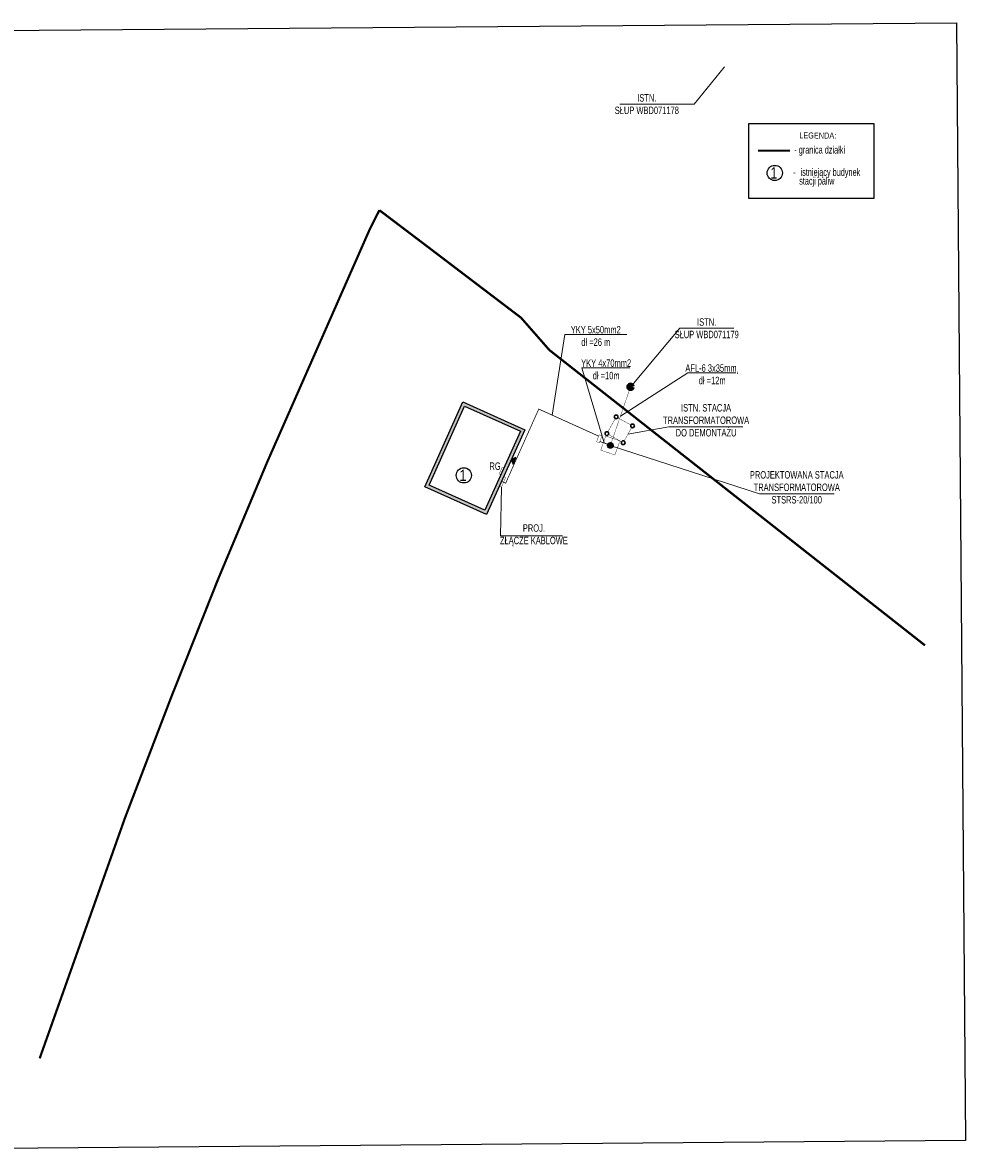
# Model space of a CAD drawing. Header units: centimetres. Extents: x -4644 to 5368, y -667 to 1552.
# Tile 1 of 48: x -3775 to -2513, y -667 to 846. Entities that reach past the tile are written whole.
import ezdxf

# ---------------------------------------------------------------- set-up
doc = ezdxf.new("R2010")
doc.units = ezdxf.units.CM
doc.header["$MEASUREMENT"] = 0
doc.linetypes.add('ACAD_ISO03W100', pattern=[30, 12, -18])
doc.linetypes.add('DASH_DOTTED', pattern=[0.8, 0.4, -0.2, 0, -0.2])
for name, color, linetype in [('A_Lokalizacja obiektów', 6, 'CONTINUOUS'), ('A_Mapa', 252, 'CONTINUOUS'), ('A_opisy', 7, 'CONTINUOUS'), ('A_PZT', 1, 'CONTINUOUS')]:
    doc.layers.add(name, color=color, linetype=linetype)
doc.layers.add('ELEKTRYKA - GNIAZDA I WYPUSTY', color=1, linetype='CONTINUOUS', lineweight=30)
doc.layers.add('Instalacje elektryczne', color=1, linetype='CONTINUOUS', lineweight=20)
doc.layers.add('IS_kanalizacja deszczowa', color=7, linetype='CONTINUOUS', lineweight=9, true_color=0x007d3f)
doc.styles.add('AGP-1', font='SIMPLEX.shx', dxfattribs={"width": 0.8})
picture_1 = doc.add_image_def('image2.tif', size_in_pixel=(3312, 2339))

msp = doc.modelspace()

# ---------------------------------------------------------------- hatches: boundary and pattern name
at = {"layer": 'A_PZT', "linetype": 'Continuous'}
h = msp.add_hatch(color=7, dxfattribs=at)
h.paths.add_polyline_path([(-3103, 301.1), (-3185.9, 338.3), (-3236.8, 224.5), (-3154, 187.4)])
h.paths.add_polyline_path([(-3183.7, 332.4), (-3108.8, 298.9), (-3156.2, 193.2), (-3231, 226.8)], flags=16)
at = {"layer": 'A_PZT'}
msp.add_hatch(color=1, dxfattribs=at).paths.add_polyline_path([(-3118.5, 255.1), (-3114.8, 263.9), (-3121.1, 261.4)])

# ---------------------------------------------------------------- linework, layer by layer
at = {"layer": 'A_Lokalizacja obiektów', "color": 10, "const_width": 0.5, "elevation": 0.7}
for points in [[(-3130.7, 250), (-3133, 251), (-3137.1, 241.9), (-3134.8, 240.9)], [(-3134.1, 224.3), (-3136.9, 225.6), (-3131.1, 238.3), (-3128.4, 237.1)]]:
    msp.add_lwpolyline(points, close=True, dxfattribs=at)
at = {"layer": 'A_opisy', "color": 7, "elevation": -204.1}
msp.add_lwpolyline([(-2803.5, 611.1), (-2635.4, 611.1), (-2635.4, 710.5), (-2803.5, 710.5)], close=True, dxfattribs=at)
at = {"layer": 'A_opisy', "color": 3, "linetype": 'DASH_DOTTED', "lineweight": 0, "ltscale": 50, "const_width": 3}
for points, elevation in [([(-2790.7, 674.5), (-2748.1, 674.5)], -204.1), ([(-3297.4, 594.8), (-3311.1, 567.5), (-3447.7, 257.4), (-3513.6, 100.2), (-3576.7, -58.7), (-3637.8, -218.3), (-3694.6, -378.4), (-3752, -540.2)], 0.7), ([(-3297.4, 594.8), (-3231.4, 544.8), (-3107.9, 450.9), (-3069.9, 407.6), (-2567.4, 12.5)], 0.7)]:
    msp.add_lwpolyline(points, dxfattribs=dict(at, elevation=elevation))
at = {"layer": 'A_opisy', "color": 7}
for centre in [(-2768.4, 644.6, 25.1), (-3184.4, 240)]:
    msp.add_circle(centre, 10.2, dxfattribs=at)
at = {"layer": 'A_PZT', "color": 7, "linetype": 'Continuous', "elevation": 0.7}
for points in [[(-3185.9, 338.3), (-3103, 301.1), (-3154, 187.4), (-3236.8, 224.5)], [(-3183.7, 332.4), (-3108.8, 298.9), (-3156.2, 193.2), (-3231, 226.8)]]:
    msp.add_lwpolyline(points, close=True, dxfattribs=at)
at = {"layer": 'A_PZT', "color": 1}
msp.add_lwpolyline([(-3118.5, 255.1), (-3114.8, 263.9), (-3121.1, 261.4), (-3118.5, 255.1)], dxfattribs=at)
at = {"layer": 'ELEKTRYKA - GNIAZDA I WYPUSTY', "const_width": 0.5}
for points in [[(-2961.4, 358.4), (-2988.4, 280)], [(-2975.7, 286.1), (-2994.6, 292.7), (-3001.2, 273.8), (-2982.3, 267.2), (-2975.7, 286.1)]]:
    msp.add_lwpolyline(points, dxfattribs=at)
at = {"layer": 'ELEKTRYKA - GNIAZDA I WYPUSTY', "const_width": 1, "elevation": 0.7}
msp.add_lwpolyline([(-3134, 232), (-3128.5, 229.5), (-3084.2, 328.7), (-3004.1, 292.5)], dxfattribs=at)
at = {"layer": 'ELEKTRYKA - GNIAZDA I WYPUSTY', "color": 26, "const_width": 0.5}
for points in [[(-2991.8, 298), (-2981.8, 316)], [(-2978.4, 317), (-2960.9, 307.4)], [(-2959.9, 304), (-2969.9, 285.9)], [(-2973.3, 284.9), (-2990.8, 294.6)]]:
    msp.add_lwpolyline(points, dxfattribs=at)
at = {"layer": 'ELEKTRYKA - GNIAZDA I WYPUSTY', "const_width": 0.5}
msp.add_lwpolyline([(-3006.8, 284.8), (-3003.5, 294.2), (-2999.7, 292.9), (-3003, 283.5)], close=True, dxfattribs=at)
at = {"layer": 'ELEKTRYKA - GNIAZDA I WYPUSTY', "linetype": 'ACAD_ISO03W100', "ltscale": 0.1, "const_width": 1}
msp.add_lwpolyline([(-2990.6, 281.2), (-3002.3, 285.3)], dxfattribs=at)
at = {"layer": 'ELEKTRYKA - GNIAZDA I WYPUSTY', "lineweight": 120}
msp.add_circle((-2961.4, 358.4), 2.5, dxfattribs=at)
at = {"layer": 'ELEKTRYKA - GNIAZDA I WYPUSTY', "color": 26}
for centre in [(-2980.6, 318.2), (-2958.7, 306.2), (-2993, 295.8), (-2971.1, 283.7)]:
    msp.add_circle(centre, 2.5, dxfattribs=at)
at = {"layer": 'ELEKTRYKA - GNIAZDA I WYPUSTY', "lineweight": 60}
msp.add_circle((-2988.4, 280), 2.5, dxfattribs=at)
at = {"layer": 'Instalacje elektryczne', "color": 8, "lineweight": 0}
for points, elevation in [([(-2975.7, 736.8), (-2876.4, 736.8), (-2835.8, 786.5)], 0.7), ([(-2966.2, 428.4), (-3049.4, 428.4), (-3066.1, 320.6)], 1.4)]:
    msp.add_lwpolyline(points, dxfattribs=dict(at, elevation=elevation))
for points in [[(-2823.3, 436.9), (-2895.5, 436.9), (-2959.8, 360.3)], [(-2962.3, 383.7), (-3026.5, 383.7), (-2996.5, 283.3)], [(-2820.5, 377.1), (-2884.7, 377.1), (-2974.9, 319.2)], [(-2811, 305), (-2910.2, 305), (-2964.9, 294.9)], [(-2688.7, 215.3), (-2788.9, 215.3), (-2986.1, 279.2)], [(-3052.3, 159.2), (-3135.5, 159.2), (-3134.1, 224.3)]]:
    msp.add_lwpolyline(points, dxfattribs=at)
at = {"layer": 'IS_kanalizacja deszczowa', "lineweight": 30, "const_width": 0.2, "elevation": 0.7}
msp.add_lwpolyline([(-3064.8, 266.5), (-3064.3, 266.3)], dxfattribs=at)

# ---------------------------------------------------------------- texts
at = {"layer": 'A_Lokalizacja obiektów', "color": 1, "char_height": 10, "attachment_point": 1, "style": 'AGP-1'}
for s, insert, width in [('\\pxqc;\\C26;\\fArial|b0|i0|c238|p34;\\W0.6;ISTN. \\PSŁUP WBD071178', (-2997.8, 750.1, 0.7), 116.426), ('\\pxqc;\\fArial|b0|i0|c238|p34;\\W0.6;YKY 5x50mm2\\Pdł =26 m', (-3066.1, 439.9, 1.4), 116.426), ('\\pxqc;\\C26;\\fArial|b0|i0|c238|p34;\\W0.6;ISTN. \\PSŁUP WBD071179', (-2917.7, 450.2), 116.426), ('\\pxqc;\\fArial|b0|i0|c238|p34;\\W0.6;YKY 4x70mm2\\Pdł =10m', (-3052.2, 395.2), 116.426), ('\\pxqc;\\fArial|b0|i0|c238|p34;\\W0.6;AFL-6 3x35mm˛\\Pdł =12m', (-2910.3, 388.6), 116.426), ('\\pxqc;\\C26;\\fArial|b0|i0|c238|p34;\\W0.6;ISTN. STACJA TRANSFORMATOROWA\\PDO DEMONTAŻU', (-2918.5, 335.4), 116.426), ('\\pxqc;\\fArial|b0|i0|c238|p34;\\W0.6;RG', (-3146.6, 257.3), 7.912), ('\\pxqc;\\fArial|b0|i0|c238|p34;\\W0.6;PROJEKTOWANA STACJA TRANSFORMATOROWA\\PSTSRS-20/100', (-2797.2, 245.7), 116.426), ('\\pxqc;\\fArial|b0|i0|c238|p34;\\W0.6;PROJ. \\PZŁĄCZE KABLOWE', (-3148.9, 174.5), 116.426)]:
    msp.add_mtext(s, dxfattribs=dict(at, insert=insert, width=width))
at = {"layer": 'A_opisy', "color": 7, "lineweight": 15, "insert": (-2735.5, 698.8, 25.1), "char_height": 8, "width": 150.69, "attachment_point": 1, "rotation": 359.8214, "style": 'AGP-1'}
msp.add_mtext('\\pxql;{\\fArial|b0|i0|c238|p34;LEGENDA:}', dxfattribs=at)
at = {"layer": 'A_opisy', "color": 7, "lineweight": 15, "char_height": 10, "width": 135.325, "line_spacing_factor": 0.7, "style": 'AGP-1'}
for s, insert, attachment_point in [('\\pxi-1,l1t1;\\fArial|b0|i0|c238|p34;\\W0.7;-^Igranica działki', (-2708.3, 674.1), 5), ('\\pxi-1,l1t1;\\fArial|b0|i0|c238|p34;\\W0.7;-^Iistniejący budynek \\P   stacji paliw', (-2743.9, 638.4), 4)]:
    msp.add_mtext(s, dxfattribs=dict(at, insert=insert, attachment_point=attachment_point))
at = {"layer": 'A_opisy', "color": 7, "char_height": 15, "width": 49.402, "attachment_point": 1, "style": 'AGP-1'}
for insert in [(-2794.3, 652.1, 229.2), (-3210.3, 247.5, 204.1)]:
    msp.add_mtext('\\pxqc;\\fArial|b0|i0|c238|p34;1', dxfattribs=dict(at, insert=insert))

# ---------------------------------------------------------------- pictures from other files: only their frames are drawn
at = {"layer": 'A_Mapa'}
image = msp.add_image(picture_1, insert=(-4631.6, -667.3, 0.7), size_in_units=(2118.4, 1496), rotation=0.4617, dxfattribs=at)
image.dxf.flags = 7

doc.saveas('drawing.dxf')
